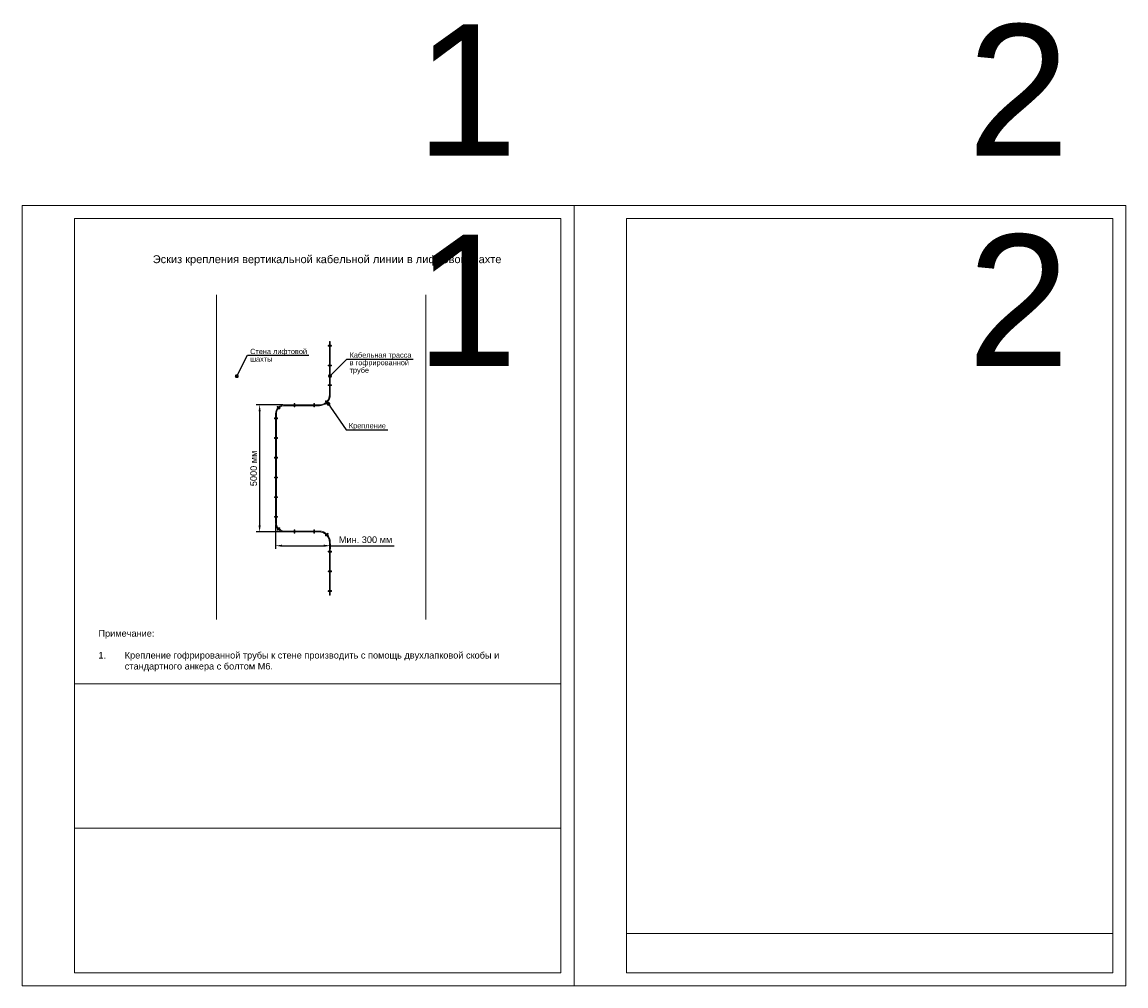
# Model space of a CAD drawing. Header units: millimetres. Extents: x 0 to 420, y 0 to 367.
import ezdxf
from ezdxf import colors
from ezdxf.entities.mleader import LeaderData, LeaderLine
from ezdxf.enums import TextEntityAlignment as Align
from ezdxf.math import Vec2, Vec3

# ---------------------------------------------------------------- set-up
doc = ezdxf.new("R2010")
doc.units = ezdxf.units.MM
doc.layers.get('0').update_dxf_attribs({"lineweight": 9})
doc.layers.add('AE_Нумерация_листов', color=21, linetype='Continuous', lineweight=13, plot=False)
doc.styles.add('CP.Text', font='arial.ttf')
doc.styles.add('GP_text', font='arial.ttf')
doc.styles.get("Standard").update_dxf_attribs({"font": 'arial.ttf'})
doc.dimstyles.new('ISO-25', dxfattribs={"dimtxt": 2.5, "dimasz": 2.5, "dimexe": 1.25, "dimexo": 0.625, "dimtad": 1, "dimtxsty": 'Standard', "dimcen": 2.5, "dimadec": 0, "dimazin": 0, "dimtfac": 1, "dimtmove": 0, "dimatfit": 3, "dimfxl": 1, "dimarcsym": 0})

# ---------------------------------------------------------------- blocks, each defined once
blk = doc.blocks.new('*D11')
at = {"color": 0, "lineweight": -2, "transparency": 16777216}
for p, q in [((99.26, 221.13), (89.13, 221.13)), ((90.38, 218.63), (90.38, 175.23)), ((99.26, 172.73), (89.13, 172.73))]:
    blk.add_line(p, q, dxfattribs=at)
at = {"color": 0, "transparency": 16777216}
for points in [[(89.97, 218.63), (90.8, 218.63), (90.38, 221.13)], [(89.97, 175.23), (90.8, 175.23), (90.38, 172.73)]]:
    blk.add_solid(points, dxfattribs=at)
at = {"layer": 'Defpoints', "color": 0, "transparency": 16777216}
for p in [(99.89, 221.13), (90.38, 172.73), (99.89, 172.73)]:
    blk.add_point(p, dxfattribs=at)
at = {"color": 0, "transparency": 16777216, "insert": (88.11, 196.93), "char_height": 2.5, "attachment_point": 5, "rotation": 90, "style": 'GP_text'}
blk.add_mtext('5000 мм', dxfattribs=at)
blk = doc.blocks.new('*D12')
at = {"color": 0, "lineweight": -2, "transparency": 16777216}
for p, q in [((96.45, 175.54), (96.45, 166.26)), ((117.28, 168.28), (117.28, 166.26)), ((98.95, 167.51), (114.78, 167.51)), ((117.28, 167.51), (141.61, 167.51))]:
    blk.add_line(p, q, dxfattribs=at)
at = {"color": 0, "transparency": 16777216}
for points in [[(98.95, 167.92), (98.95, 167.09), (96.45, 167.51)], [(114.78, 167.92), (114.78, 167.09), (117.28, 167.51)]]:
    blk.add_solid(points, dxfattribs=at)
at = {"layer": 'Defpoints', "color": 0, "transparency": 16777216}
for p in [(96.45, 176.16), (117.28, 168.9), (117.28, 167.51)]:
    blk.add_point(p, dxfattribs=at)
at = {"color": 0, "transparency": 16777216, "insert": (130.69, 169.78), "char_height": 2.5, "attachment_point": 5}
blk.add_mtext('Мин. 300 мм', dxfattribs=at)
blk = doc.blocks.new('_Dot')
at = {"color": 0, "linetype": 'ByBlock', "lineweight": -2}
blk.add_line((-0.5, 0), (-1, 0), dxfattribs=at)
at = {"color": 0, "linetype": 'ByBlock', "const_width": 0.5}
blk.add_lwpolyline([(-0.25, 0, 1), (0.25, 0, 1)], format="xyb", close=True, dxfattribs=at)

msp = doc.modelspace()

# ---------------------------------------------------------------- linework, layer by layer
for p, q in [((73.966, 263), (73.966, 139.467)), ((153.612, 263), (153.612, 139.467)), ((116.757, 243.755), (117.453, 243.755)), ((116.867, 243.434), (116.867, 243.755)), ((116.934, 245.162), (116.931, 243.755)), ((116.934, 245.162), (117.279, 245.162)), ((117.279, 245.162), (117.279, 243.755)), ((116.931, 243.434), (116.931, 236.255)), ((117.279, 243.434), (117.279, 236.255)), ((116.757, 236.255), (117.453, 236.255)), ((116.867, 235.934), (116.867, 236.255)), ((116.931, 235.934), (116.931, 228.755)), ((117.279, 235.934), (117.279, 228.755)), ((116.931, 228.434), (116.931, 225.09)), ((117.279, 228.434), (117.275, 224.954)), ((97.94, 219.883), (97.448, 220.375)), ((97.635, 219.734), (97.862, 219.961)), ((103.482, 221.129), (99.883, 221.129)), ((103.482, 220.785), (100.02, 220.785)), ((103.482, 220.616), (103.482, 221.311)), ((103.803, 220.726), (103.482, 220.726)), ((110.982, 221.129), (103.803, 221.129)), ((110.982, 220.785), (103.803, 220.785)), ((110.982, 220.616), (110.982, 221.311)), ((111.303, 220.726), (110.982, 220.726)), ((112.97, 221.129), (111.303, 221.129)), ((113.107, 220.785), (111.303, 220.785)), ((96.276, 216.155), (96.971, 216.155)), ((96.386, 215.835), (96.386, 216.155)), ((96.453, 217.699), (96.45, 216.155)), ((96.45, 215.835), (96.45, 208.655)), ((96.798, 217.563), (96.798, 216.155)), ((96.798, 215.835), (96.798, 208.655)), ((96.276, 208.655), (96.971, 208.655)), ((96.386, 208.335), (96.386, 208.655)), ((96.45, 208.335), (96.45, 201.155)), ((96.798, 208.335), (96.798, 201.155)), ((96.276, 201.155), (96.971, 201.155)), ((96.386, 200.835), (96.386, 201.155)), ((96.45, 200.835), (96.45, 193.649)), ((96.798, 200.835), (96.798, 193.649)), ((96.276, 193.649), (96.971, 193.649)), ((96.386, 193.329), (96.386, 193.649)), ((96.45, 193.329), (96.45, 186.149)), ((96.798, 193.329), (96.798, 186.149)), ((96.276, 186.149), (96.971, 186.149)), ((96.386, 185.829), (96.386, 186.149)), ((96.45, 185.829), (96.45, 178.649)), ((96.798, 185.829), (96.798, 178.649)), ((96.276, 178.649), (96.971, 178.649)), ((96.386, 178.329), (96.386, 178.649)), ((96.45, 178.329), (96.45, 176.161)), ((96.798, 178.329), (96.798, 176.294)), ((97.213, 173.733), (97.705, 174.224)), ((97.518, 173.584), (97.291, 173.81)), ((103.482, 172.727), (99.883, 172.727)), ((103.482, 173.071), (100.02, 173.071)), ((103.482, 172.558), (103.482, 173.253)), ((103.803, 172.668), (103.482, 172.668)), ((110.982, 173.071), (103.803, 173.071)), ((110.982, 172.727), (103.803, 172.727)), ((110.982, 172.558), (110.982, 173.253)), ((111.303, 172.668), (110.982, 172.668)), ((113.107, 173.071), (111.303, 173.071)), ((112.97, 172.727), (111.303, 172.727)), ((115.584, 171.591), (116.076, 172.083)), ((115.889, 171.442), (115.662, 171.669)), ((116.931, 165.422), (116.931, 168.766)), ((117.279, 165.422), (117.275, 168.903)), ((116.757, 165.422), (117.453, 165.422)), ((116.867, 165.102), (116.867, 165.422)), ((116.931, 157.922), (116.931, 165.102)), ((117.279, 157.922), (117.279, 165.102)), ((116.757, 157.922), (117.453, 157.922)), ((116.867, 157.602), (116.867, 157.922)), ((116.931, 150.422), (116.931, 157.602)), ((117.279, 150.422), (117.279, 157.602)), ((116.757, 150.422), (117.453, 150.422)), ((116.867, 150.102), (116.867, 150.422)), ((116.934, 148.694), (116.931, 150.102)), ((116.934, 148.694), (117.279, 148.694)), ((117.279, 148.694), (117.279, 150.102)), ((20, 60), (205, 60))]:
    msp.add_line(p, q)
at = {"ltscale": 200}
for p, q in [((117.335, 243.755), (117.335, 243.434)), ((117.453, 243.434), (116.757, 243.434)), ((117.453, 235.934), (116.757, 235.934)), ((117.335, 236.255), (117.335, 235.934)), ((97.221, 220.148), (97.713, 219.656)), ((97.531, 220.292), (97.304, 220.065)), ((103.482, 221.194), (103.803, 221.194)), ((103.803, 221.311), (103.803, 220.616)), ((110.982, 221.194), (111.303, 221.194)), ((111.303, 221.311), (111.303, 220.616)), ((96.971, 215.835), (96.276, 215.835)), ((96.854, 216.155), (96.854, 215.835)), ((96.971, 208.335), (96.276, 208.335)), ((96.854, 208.655), (96.854, 208.335)), ((96.971, 200.835), (96.276, 200.835)), ((96.854, 201.155), (96.854, 200.835)), ((96.971, 193.329), (96.276, 193.329)), ((96.854, 193.649), (96.854, 193.329)), ((96.971, 185.829), (96.276, 185.829)), ((96.854, 186.149), (96.854, 185.829)), ((96.971, 178.329), (96.276, 178.329)), ((96.854, 178.649), (96.854, 178.329)), ((97.932, 173.998), (97.44, 173.506)), ((97.622, 174.141), (97.849, 173.915)), ((103.482, 173.136), (103.803, 173.136)), ((103.803, 173.253), (103.803, 172.558)), ((110.982, 173.136), (111.303, 173.136)), ((111.303, 173.253), (111.303, 172.558)), ((116.303, 171.856), (115.811, 171.365)), ((115.993, 172), (116.22, 171.773)), ((117.453, 165.102), (116.757, 165.102)), ((117.335, 165.422), (117.335, 165.102)), ((117.453, 157.602), (116.757, 157.602)), ((117.335, 157.922), (117.335, 157.602)), ((117.453, 150.102), (116.757, 150.102)), ((117.335, 150.422), (117.335, 150.102))]:
    msp.add_line(p, q, dxfattribs=at)
for points in [[(0, 0), (210, 0), (210, 297), (0, 297)], [(210, 0), (420, 0), (420, 297), (210, 297)], [(20, 292), (205, 292), (205, 5), (20, 5)], [(230, 292), (415, 292), (415, 5), (230, 5)], [(230, 20), (415, 20), (415, 5), (230, 5)]]:
    msp.add_lwpolyline(points, close=True)
for points in [[(116.634, 243.755), (116.757, 243.755), (116.757, 243.434), (116.634, 243.434, -0.4142136), (116.494, 243.574), (116.494, 243.615, -0.4142136)], [(117.453, 243.755), (117.584, 243.755, -0.4142136), (117.724, 243.615), (117.724, 243.574, -0.4142136), (117.584, 243.434), (117.453, 243.434)], [(97.448, 220.375), (97.355, 220.468, 0.4142136), (97.157, 220.468), (97.128, 220.439, 0.4142136), (97.128, 220.241), (97.221, 220.148)], [(98.027, 219.796), (97.94, 219.883), (97.713, 219.656), (97.8, 219.569, 0.4142136), (97.998, 219.569), (98.027, 219.598, 0.4142136)], [(103.482, 221.311), (103.482, 221.443, -0.4142136), (103.622, 221.583), (103.663, 221.583, -0.4142136), (103.803, 221.443), (103.803, 221.311)], [(103.482, 220.492), (103.482, 220.616), (103.803, 220.616), (103.803, 220.492, -0.4142136), (103.663, 220.352), (103.622, 220.352, -0.4142136)], [(110.982, 221.311), (110.982, 221.443, -0.4142136), (111.122, 221.583), (111.163, 221.583, -0.4142136), (111.303, 221.443), (111.303, 221.311)], [(110.982, 220.492), (110.982, 220.616), (111.303, 220.616), (111.303, 220.492, -0.4142136), (111.163, 220.352), (111.122, 220.352, -0.4142136)], [(96.153, 216.155), (96.276, 216.155), (96.276, 215.835), (96.153, 215.835, -0.4142136), (96.013, 215.975), (96.013, 216.015, -0.4142136)], [(96.971, 216.155), (97.103, 216.155, -0.4142136), (97.243, 216.015), (97.243, 215.975, -0.4142136), (97.103, 215.835), (96.971, 215.835)], [(96.153, 208.655), (96.276, 208.655), (96.276, 208.335), (96.153, 208.335, -0.4142136), (96.013, 208.475), (96.013, 208.515, -0.4142136)], [(96.971, 208.655), (97.103, 208.655, -0.4142136), (97.243, 208.515), (97.243, 208.475, -0.4142136), (97.103, 208.335), (96.971, 208.335)], [(96.153, 201.155), (96.276, 201.155), (96.276, 200.835), (96.153, 200.835, -0.4142136), (96.013, 200.975), (96.013, 201.015, -0.4142136)], [(96.971, 201.155), (97.103, 201.155, -0.4142136), (97.243, 201.015), (97.243, 200.975, -0.4142136), (97.103, 200.835), (96.971, 200.835)], [(96.153, 193.649), (96.276, 193.649), (96.276, 193.329), (96.153, 193.329, -0.4142136), (96.013, 193.469), (96.013, 193.509, -0.4142136)], [(96.971, 193.649), (97.103, 193.649, -0.4142136), (97.243, 193.509), (97.243, 193.469, -0.4142136), (97.103, 193.329), (96.971, 193.329)], [(96.153, 186.149), (96.276, 186.149), (96.276, 185.829), (96.153, 185.829, -0.4142136), (96.013, 185.969), (96.013, 186.009, -0.4142136)], [(96.971, 186.149), (97.103, 186.149, -0.4142136), (97.243, 186.009), (97.243, 185.969, -0.4142136), (97.103, 185.829), (96.971, 185.829)], [(96.153, 178.649), (96.276, 178.649), (96.276, 178.329), (96.153, 178.329, -0.4142136), (96.013, 178.469), (96.013, 178.509, -0.4142136)], [(96.971, 178.649), (97.103, 178.649, -0.4142136), (97.243, 178.509), (97.243, 178.469, -0.4142136), (97.103, 178.329), (96.971, 178.329)], [(97.126, 173.645), (97.213, 173.733), (97.44, 173.506), (97.353, 173.419, -0.4142136), (97.155, 173.419), (97.126, 173.447, -0.4142136)], [(97.705, 174.224), (97.798, 174.317, -0.4142136), (97.996, 174.317), (98.025, 174.289, -0.4142136), (98.025, 174.091), (97.932, 173.998)], [(103.482, 173.253), (103.482, 173.385, -0.4142136), (103.622, 173.525), (103.663, 173.525, -0.4142136), (103.803, 173.385), (103.803, 173.253)], [(103.482, 172.434), (103.482, 172.558), (103.803, 172.558), (103.803, 172.434, -0.4142136), (103.663, 172.294), (103.622, 172.294, -0.4142136)], [(110.982, 173.253), (110.982, 173.385, -0.4142136), (111.122, 173.525), (111.163, 173.525, -0.4142136), (111.303, 173.385), (111.303, 173.253)], [(110.982, 172.434), (110.982, 172.558), (111.303, 172.558), (111.303, 172.434, -0.4142136), (111.163, 172.294), (111.122, 172.294, -0.4142136)], [(116.076, 172.083), (116.169, 172.176, -0.4142136), (116.367, 172.176), (116.396, 172.147, -0.4142136), (116.396, 171.949), (116.303, 171.856)], [(115.497, 171.504), (115.584, 171.591), (115.811, 171.365), (115.724, 171.277, -0.4142136), (115.526, 171.277), (115.497, 171.306, -0.4142136)], [(116.634, 165.422), (116.757, 165.422), (116.757, 165.102), (116.634, 165.102, -0.4142136), (116.494, 165.242), (116.494, 165.282, -0.4142136)], [(117.453, 165.422), (117.584, 165.422, -0.4142136), (117.724, 165.282), (117.724, 165.242, -0.4142136), (117.584, 165.102), (117.453, 165.102)], [(116.634, 157.922), (116.757, 157.922), (116.757, 157.602), (116.634, 157.602, -0.4142136), (116.494, 157.742), (116.494, 157.782, -0.4142136)], [(117.453, 157.922), (117.584, 157.922, -0.4142136), (117.724, 157.782), (117.724, 157.742, -0.4142136), (117.584, 157.602), (117.453, 157.602)], [(116.634, 150.422), (116.757, 150.422), (116.757, 150.102), (116.634, 150.102, -0.4142136), (116.494, 150.242), (116.494, 150.282, -0.4142136)], [(117.453, 150.422), (117.584, 150.422, -0.4142136), (117.724, 150.282), (117.724, 150.242, -0.4142136), (117.584, 150.102), (117.453, 150.102)]]:
    msp.add_lwpolyline(points, format="xyb", close=True)
for centre in [(116.637, 243.594), (117.577, 243.594), (97.247, 220.349), (97.912, 219.685), (103.642, 221.436), (103.642, 220.495), (111.142, 221.436), (111.142, 220.495), (96.156, 215.995), (97.096, 215.995), (96.156, 208.495), (97.096, 208.495), (96.156, 200.995), (97.096, 200.995), (96.156, 193.489), (97.096, 193.489), (96.156, 185.989), (97.096, 185.989), (96.156, 178.489), (97.096, 178.489), (97.241, 173.534), (97.906, 174.199), (103.642, 173.378), (103.642, 172.437), (111.142, 173.378), (111.142, 172.437), (115.612, 171.393), (116.277, 172.057), (116.637, 165.262), (117.577, 165.262), (116.637, 157.762), (117.577, 157.762), (116.637, 150.262), (117.577, 150.262)]:
    msp.add_circle(centre, 0.0597)
for centre, radius, start, end in [((113.117, 224.944), 3.817, 317.23863, 2.20278), ((113.107, 224.954), 4.169, 317.04984, 0), ((99.887, 217.699), 3.434, 137.52941, 180), ((99.871, 217.712), 3.077, 137.77745, 182.77816), ((99.887, 217.699), 3.434, 90, 132.17966), ((99.871, 217.712), 3.077, 87.22184, 131.80743), ((113.117, 224.944), 3.817, 267.79722, 312.42689), ((113.107, 224.954), 4.169, 270, 312.64392), ((99.883, 176.161), 3.434, 180, 222.17966), ((99.871, 176.145), 3.077, 177.22184, 221.80743), ((99.883, 176.161), 3.434, 227.52941, 270), ((99.871, 176.145), 3.077, 227.77745, 272.77816), ((113.117, 168.913), 3.817, 47.23863, 92.20278), ((113.107, 168.903), 4.169, 47.04984, 90), ((113.117, 168.913), 3.817, 357.79722, 42.42689), ((113.107, 168.903), 4.169, 0, 42.64392)]:
    msp.add_arc(centre, radius, start, end)
at = {"layer": 'AE_Нумерация_листов'}
msp.add_lwpolyline([(20, 115), (205, 115), (205, 5), (20, 5)], close=True, dxfattribs=at)

# ---------------------------------------------------------------- texts
at = {"insert": (116.054, 276.07), "char_height": 3, "attachment_point": 5, "line_spacing_factor": 0.9, "style": 'CP.Text'}
msp.add_mtext_dynamic_manual_height_columns('Эскиз крепления вертикальной кабельной линии в лифтовой шахте ', width=140.17653, gutter_width=180.213, heights=[0], dxfattribs=at)
at = {"insert": (29.056, 135.412), "char_height": 2.5, "width": 163.22, "attachment_point": 1, "style": 'CP.Text'}
msp.add_mtext('Примечание:\\P\\P1.^IКрепление гофрированной трубы к стене производить с помощь двухлапковой скобы и\\P^Iстандартного анкера с болтом М6.', dxfattribs=at)
at = {"layer": 'AE_Нумерация_листов', "style": 'CP.Text'}
for s, p in [('1', (188.595, 315.871)), ('2', (398.595, 315.871)), ('1', (188.595, 235.871)), ('2', (398.595, 235.871))]:
    msp.add_text(s, height=50, dxfattribs=at).set_placement(p, align=Align.RIGHT)

# ---------------------------------------------------------------- dimensions: what is measured, and where the dimension line sits
dim = msp.add_linear_dim(base=(90.382, 172.727), p1=(99.887, 221.133), p2=(99.887, 172.727), angle=90, text='5000 мм', dimstyle='ISO-25', override={"dimtxt": 2.5, "dimasz": 2.5, "dimgap": 1, "dimtxsty": 'GP_text'})
dim.commit()
dim.dimension.update_dxf_attribs({"geometry": '*D11', "text_midpoint": (88.106, 196.93)})
dim = msp.add_linear_dim(base=(117.275, 167.506), p1=(96.45, 176.161), p2=(117.275, 168.903), text='Мин. 300 мм', dimstyle='ISO-25', override={"dimtxt": 2.5, "dimasz": 2.5, "dimgap": 1})
dim.commit()
dim.dimension.update_dxf_attribs({"geometry": '*D12', "text_midpoint": (130.691, 169.783)})

# ---------------------------------------------------------------- next in the draw order: leaders
ml = msp.add_multileader_mtext('Standard')
ml.set_content('Стена лифтовой\\Pшахты', color=256, style='CP.Text')
ml.set_leader_properties()
ml.set_arrow_properties(name='DOT')
ml.build(insert=Vec2(0, 0))
ml.multileader.update_dxf_attribs({"has_text_frame": 1, "text_left_attachment_type": 6, "text_right_attachment_type": 6, "dogleg_length": 0, "arrow_head_size": 1.5})
ctx = ml.context
ctx.base_point, ctx.char_height, ctx.arrow_head_size, ctx.landing_gap_size, ctx.plane_origin = Vec3(85.772, 240.026), 2, 1.5, 1, Vec3(185.4, 348.825)
ctx.left_attachment, ctx.right_attachment = 6, 6
notes = []
notes.append((ctx, [(1, (1, 1, 0), (85.772, 240.026), (1, 0), 0, [(0, [(81.7, 232.01)], 0, [])])]))
ctx.mtext.insert, ctx.mtext.line_spacing_factor, ctx.mtext.flow_direction = Vec3(86.772, 242.426), 0.864, 5
ctx.mtext.has_bg_fill, ctx.mtext.bg_color, ctx.mtext.bg_scale_factor, ctx.mtext.bg_transparency, ctx.mtext.use_window_bg_color = 1, -1027028792, 1.5, 0, 1
ml = msp.add_multileader_mtext('Standard')
ml.set_content('Кабельная трасса\\Pв гофрированной\\Pтрубе', color=256, style='CP.Text')
ml.set_leader_properties()
ml.set_arrow_properties(name='DOT')
ml.build(insert=Vec2(0, 0))
ml.multileader.update_dxf_attribs({"has_text_frame": 1, "text_left_attachment_type": 6, "text_right_attachment_type": 6, "dogleg_length": 0, "arrow_head_size": 1.5})
ctx = ml.context
ctx.base_point, ctx.char_height, ctx.arrow_head_size, ctx.landing_gap_size, ctx.plane_origin = Vec3(123.624, 238.462), 2, 1.5, 1, Vec3(236.675, 362.375)
ctx.left_attachment, ctx.right_attachment = 6, 6
notes.append((ctx, [(1, (1, 1, 0), (123.624, 238.462), (1, 0), 0, [(0, [(117.15, 232.097)], 0, [])])]))
ctx.mtext.insert, ctx.mtext.line_spacing_factor, ctx.mtext.flow_direction = Vec3(124.624, 241.05), 0.864, 5
ctx.mtext.has_bg_fill, ctx.mtext.bg_color, ctx.mtext.bg_scale_factor, ctx.mtext.bg_transparency, ctx.mtext.use_window_bg_color = 1, -1027028792, 1.5, 0, 1
ml = msp.add_multileader_mtext('Standard')
ml.set_content('Крепление', color=256, style='CP.Text')
ml.set_leader_properties()
ml.set_arrow_properties(name='DOT')
ml.build(insert=Vec2(0, 0))
ml.multileader.update_dxf_attribs({"has_text_frame": 1, "text_left_attachment_type": 6, "text_right_attachment_type": 6, "dogleg_length": 0, "arrow_head_size": 1.5})
ctx = ml.context
ctx.base_point, ctx.char_height, ctx.arrow_head_size, ctx.landing_gap_size, ctx.plane_origin = Vec3(123.327, 211.613), 2, 1.5, 1, Vec3(232.238, 335.527)
ctx.left_attachment, ctx.right_attachment = 6, 6
notes.append((ctx, [(1, (1, 1, 0), (123.327, 211.613), (1, 0), 0, [(0, [(116.552, 221.477)], 0, [])])]))
ctx.mtext.insert, ctx.mtext.line_spacing_factor, ctx.mtext.flow_direction = Vec3(124.327, 214.169), 0.864, 5
ctx.mtext.has_bg_fill, ctx.mtext.bg_color, ctx.mtext.bg_scale_factor, ctx.mtext.bg_transparency, ctx.mtext.use_window_bg_color = 1, -1027028792, 1.5, 0, 1
for ctx, leaders in notes:
    for number, flags, end, landing, length, lines in leaders:
        leader = LeaderData()
        leader.index, (leader.has_last_leader_line, leader.has_dogleg_vector, leader.attachment_direction) = number, flags
        leader.last_leader_point, leader.dogleg_vector, leader.dogleg_length = Vec3(end), Vec3(landing), length
        for number, points, colour, breaks in lines:
            line = LeaderLine()
            line.index, line.vertices, line.color, line.breaks = number, Vec3.list(points), colors.encode_raw_color(colour), breaks
            leader.lines.append(line)
        ctx.leaders.append(leader)

# ---------------------------------------------------------------- next in the draw order: linework, layer by layer
for p, q in [((116.757, 228.755), (117.453, 228.755)), ((116.867, 228.434), (116.867, 228.755)), ((116.261, 222.01), (115.77, 222.502)), ((115.957, 221.861), (116.184, 222.088))]:
    msp.add_line(p, q)
at = {"ltscale": 200}
for p, q in [((117.453, 228.434), (116.757, 228.434)), ((117.335, 228.755), (117.335, 228.434)), ((115.543, 222.275), (116.035, 221.784)), ((115.853, 222.419), (115.626, 222.192))]:
    msp.add_line(p, q, dxfattribs=at)
for points in [[(116.634, 236.255), (116.757, 236.255), (116.757, 235.934), (116.634, 235.934, -0.4142136), (116.494, 236.074), (116.494, 236.115, -0.4142136)], [(117.453, 236.255), (117.584, 236.255, -0.4142136), (117.724, 236.115), (117.724, 236.074, -0.4142136), (117.584, 235.934), (117.453, 235.934)], [(116.634, 228.755), (116.757, 228.755), (116.757, 228.434), (116.634, 228.434, -0.4142136), (116.494, 228.574), (116.494, 228.615, -0.4142136)], [(117.453, 228.755), (117.584, 228.755, -0.4142136), (117.724, 228.615), (117.724, 228.574, -0.4142136), (117.584, 228.434), (117.453, 228.434)], [(115.77, 222.502), (115.677, 222.595, 0.4142136), (115.479, 222.595), (115.45, 222.566, 0.4142136), (115.45, 222.368), (115.543, 222.275)], [(116.348, 221.923), (116.261, 222.01), (116.035, 221.784), (116.122, 221.696, 0.4142136), (116.32, 221.696), (116.348, 221.725, 0.4142136)]]:
    msp.add_lwpolyline(points, format="xyb", close=True)
for centre in [(116.637, 236.094), (117.577, 236.094), (116.637, 228.594), (117.577, 228.594), (115.568, 222.477), (116.233, 221.812)]:
    msp.add_circle(centre, 0.0597)

doc.saveas('drawing.dxf')
